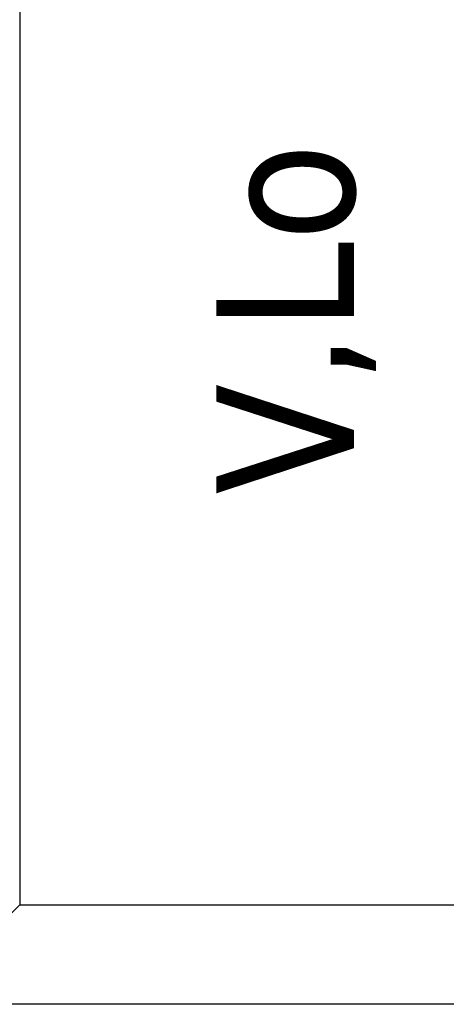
# Model space of a CAD drawing. Header units: millimetres. Extents: x 262469 to 275208, y -32539 to 9411.
# Tile 105 of 256: x 267937 to 267948, y -14121 to -14096. Entities that reach past the tile are written whole.
import ezdxf
from ezdxf.enums import TextEntityAlignment as Align

# ---------------------------------------------------------------- set-up
doc = ezdxf.new("R2010")
doc.units = ezdxf.units.MM
doc.header["$LTSCALE"] = 100
doc.layers.add('$ IE_TELETECHNIKA', color=5, linetype='Continuous', lineweight=30)
doc.styles.add('TAHOMA', font='tahoma.ttf', dxfattribs={"width": 0.85})

msp = doc.modelspace()

# ---------------------------------------------------------------- linework, layer by layer
at = {"layer": '$ IE_TELETECHNIKA', "color": 7, "linetype": 'Continuous'}
for p, q in [((267937.165, -13988.428), (267937.165, -14118.187)), ((267937.165, -14118.187), (267934.646, -14120.707)), ((267937.165, -14118.187), (268184.087, -14118.187)), ((268186.607, -14120.707), (267934.646, -14120.707))]:
    msp.add_line(p, q, dxfattribs=at)

# ---------------------------------------------------------------- texts
at = {"layer": '$ IE_TELETECHNIKA', "color": 7, "style": 'TAHOMA'}
msp.add_text('V,Lo', height=3.4878, rotation=90, dxfattribs=at).set_placement((267942.149, -14103.311), align=Align.TOP_CENTER)

doc.saveas('drawing.dxf')
